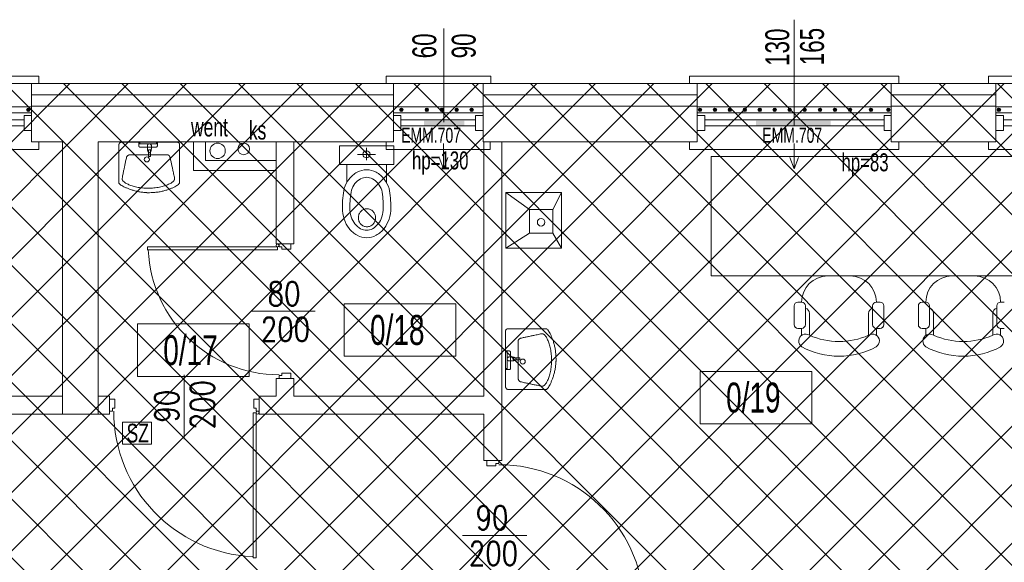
# Model space of a CAD drawing. Header units: millimetres. Extents: x 6354466 to 6508314, y -1889048 to -1342748.
# Tile 77 of 134: x 6419376 to 6425963, y -1749924 to -1746296. Entities that reach past the tile are written whole.
import ezdxf
from ezdxf.enums import TextEntityAlignment as Align

# ---------------------------------------------------------------- set-up
doc = ezdxf.new("R2010")
doc.units = ezdxf.units.MM
for name, color, linetype, lineweight in [('L-2', 167, 'Continuous', 13), ('L-3', 10, 'Continuous', 18), ('L-4', 92, 'Continuous', 20), ('L-5', 152, 'Continuous', 9), ('L-6', 6, 'Continuous', 5), ('L-DRZWI', 146, 'Continuous', 13), ('L-HATCH', 252, 'Continuous', 5), ('L-hatch ociepl', 252, 'Continuous', 5), ('L-OKNA', 144, 'Continuous', 20), ('L-OPIS', 142, 'Continuous', 9), ('L-PPOŻ', 10, 'Continuous', 9), ('L-sanitarne', 142, 'Continuous', 9), ('L-TXT', 141, 'Continuous', 9), ('łóżka', 230, 'Continuous', 9)]:
    doc.layers.add(name, color=color, linetype=linetype, lineweight=lineweight)
doc.styles.add('100', font='cdmsimpl.shx', dxfattribs={"width": 0.7, "height": 100, "bigfont": 'cdmbigpl.shx'})
doc.styles.add('125', font='cdmsimpl.shx', dxfattribs={"width": 0.7, "height": 125})
doc.styles.add('160', font='simplex.shx', dxfattribs={"width": 0.8, "height": 160})
doc.styles.add('200', font='cdmsimpl.shx', dxfattribs={"width": 0.7, "height": 200})
doc.styles.add('250', font='cdmsimpl.shx', dxfattribs={"width": 0.7, "height": 250})
doc.styles.add('CDM', font='cdmsimpl.shx', dxfattribs={"width": 0.8, "bigfont": 'cdmbigpl.shx'})
doc.styles.add('SIMPLEX', font='cdmsimpl.shx', dxfattribs={"width": 0.7, "bigfont": 'cdmbigpl.shx'})
doc.linetypes.add('BATTING', pattern='A,0.00254,-2.54,[134,ltypeshp.shx,S=2.54,R=0,X=-2.54,Y=0],-5.08,[134,ltypeshp.shx,S=2.54,R=180,X=2.54,Y=0],-2.54', length=10.16254)

# ---------------------------------------------------------------- blocks, each defined once
blk = doc.blocks.new('WC')
for p, q in [((60.6, -56.2), (-60.7, -56.1)), ((-0.1, -94.5), (0, -11.8)), ((-132.4, -243.9), (-132.3, -124)), ((133, -244.1), (133.1, -124.2))]:
    blk.add_line(p, q)
blk.add_lwpolyline([(182.2, -124.3), (182.4, -0.2), (-181.3, 0.2), (-181.4, -123.9)], close=True)
blk.add_lwpolyline([(0.4, -159.5, -0.123818), (63.7, -175.5, -0.10563), (117.8, -221.4, -0.087168), (150.5, -283.9, -0.045277), (162.2, -413.9, -0.077475), (150.3, -489.3, -0.087168), (117.5, -551.7, -0.10563), (63.3, -597.6, -0.123818), (-0.1, -613.4, -0.123818), (-63.4, -597.4, -0.10563), (-117.5, -551.5, -0.087168), (-150.2, -489.1, -0.077475), (-161.9, -413.6, -0.045277), (-150, -283.6, -0.087168), (-117.2, -221.2, -0.10563), (-63, -175.4, -0.123818)], format="xyb", close=True)
blk.add_circle((-0.1, -56.1), 23.7)
for centre, radius, start, end in [((43.9, -345.7), 153.6, 142.29689, 160.73225), ((17.2, -325.1), 119.9, 118.1778, 142.29689), ((0.3, -293.5), 84, 89.9445, 118.1778), ((0.3, -293.5), 84, 61.71121, 89.9445), ((-16.8, -325.1), 119.9, 37.59211, 61.71121), ((-43.5, -345.7), 153.6, 19.15676, 37.59211), ((551.4, -414.1), 663.3, 169.66343, 179.96529), ((-551.3, -413), 663.4, 359.92317, 10.22468), ((85.9, -413.9), 197.8, 179.94209, 197.66265), ((8.5, -480.1), 63.6, 158.43964, 179.9445), ((5.6, -478.9), 60.5, 136.37657, 158.43964), ((3.7, -477.2), 57.9, 113.47545, 136.37657), ((2.5, -474.4), 54.9, 89.9445, 113.47545), ((2.5, -474.4), 54.9, 66.41355, 89.9445), ((1.3, -477.2), 57.9, 43.51243, 66.41355), ((-0.6, -478.9), 60.5, 21.44936, 43.51243), ((-3.5, -480.1), 63.6, 359.9445, 21.44936), ((-85.6, -413.7), 197.8, 342.22394, 359.9445), ((43.8, -427.3), 153.6, 197.66506, 217.59211), ((17.1, -447.8), 119.9, 217.59211, 241.71121), ((8.5, -480.1), 63.6, 179.9445, 201.44936), ((5.6, -481.3), 60.5, 201.44936, 223.51243), ((3.7, -483), 57.9, 223.51243, 246.41355), ((1.3, -483), 57.9, 293.47545, 316.37657), ((-16.9, -447.8), 119.9, 298.1778, 322.29689), ((-0.6, -481.2), 60.5, 316.37657, 338.43964), ((-3.5, -480.1), 63.6, 338.43964, 359.9445), ((-43.6, -427.2), 153.6, 322.29689, 342.22394), ((0.1, -479.5), 84, 241.71121, 269.9445), ((2.5, -485.8), 54.9, 246.41355, 269.9445), ((0.1, -479.5), 84, 269.9445, 298.1778), ((2.5, -485.8), 54.9, 269.9445, 293.47545)]:
    blk.add_arc(centre, radius, start, end)
blk = doc.blocks.new('UM')
at = {"ltscale": 0.1}
for p, q in [((-14, 0.9), (-14, -1.1)), ((-7.5, 0.9), (-14, 0.9)), ((-14, 0.9), (-14, 0.9)), ((-7.5, -1.1), (-7.5, 0.9)), ((-1.5, 7.9), (0, 7.9)), ((-1.5, 6.9), (-1.5, 7.9)), ((-1.5, 7.9), (-1.5, 7.9)), ((0, 6.9), (-1.5, 6.9)), ((0, 7.9), (0, 6.9)), ((-14, -1.1), (-7.5, -1.1)), ((-1.5, -9.65), (0, -9.65)), ((-1.5, -10.65), (-1.5, -9.65)), ((-1.5, -9.65), (-1.5, -9.65)), ((0, -9.65), (0, -10.65)), ((0, -10.65), (-1.5, -10.65))]:
    blk.add_line(p, q, dxfattribs=at)
blk.add_ellipse((-17, -2.65), major_axis=(2.5, 0), ratio=1, dxfattribs=at)
for points, knots in [([(-50, -2.65), (-50, 1.38), (-49.88, 4.27), (-49.39, 8.48), (-48.64, 12.45), (-47.69, 16.13), (-46.6, 19.47), (-45.42, 22.42), (-44.21, 24.94), (-43.03, 26.99), (-41.92, 28.52), (-40.98, 29.51), (-40.29, 29.9), (-40, 29.9)], [0, 0, 0, 0, 4.421258, 8.671481, 12.720017, 16.528921, 20.054501, 23.248715, 26.060587, 28.437985, 30.330912, 31.700778, 32.561624, 32.561624, 32.561624, 32.561624]), ([(-40, 29.9), (-38.41, 29.9), (-35.38, 29.9), (-31.05, 29.9), (-27.14, 29.9), (-23.58, 29.9), (-20.3, 29.9), (-17.24, 29.9), (-14.34, 29.9), (-11.52, 29.9), (-8.73, 29.9), (-5.89, 29.9), (-3.97, 29.9), (-3, 29.9)], [0, 0, 0, 0, 4.783621, 9.087153, 12.975958, 16.515402, 19.770849, 22.807663, 25.69121, 28.486852, 31.259955, 34.075883, 37, 37, 37, 37]), ([(-3, 29.9), (-2.83, 29.9), (-2.49, 29.89), (-2.02, 29.82), (-1.59, 29.7), (-1.22, 29.54), (-0.89, 29.34), (-0.61, 29.1), (-0.39, 28.82), (-0.21, 28.51), (-0.09, 28.17), (-0.02, 27.79), (0, 27.54), (0, 27.4)], [0, 0, 0, 0, 0.521233, 0.997741, 1.43512, 1.839842, 2.219285, 2.581614, 2.93545, 3.289343, 3.65121, 4.027898, 4.424991, 4.424991, 4.424991, 4.424991]), ([(-45.5, -2.65), (-45.5, 0.89), (-45.44, 2.85), (-45.17, 5.74), (-44.75, 8.52), (-44.21, 11.15), (-43.57, 13.62), (-42.86, 15.9), (-42.1, 17.95), (-41.32, 19.75), (-40.54, 21.26), (-39.79, 22.47), (-39.26, 23.14), (-39, 23.4)], [0, 0, 0, 0, 2.971843, 5.875727, 8.69009, 11.390655, 13.951025, 16.343209, 18.538114, 20.506093, 22.217708, 23.645152, 24.765696, 24.765696, 24.765696, 24.765696]), ([(-39, 23.4), (-38.91, 23.49), (-38.73, 23.66), (-38.46, 23.9), (-38.19, 24.11), (-37.91, 24.3), (-37.64, 24.46), (-37.37, 24.6), (-37.09, 24.71), (-36.82, 24.8), (-36.55, 24.86), (-36.27, 24.9), (-36.09, 24.9), (-36, 24.9)], [0, 0, 0, 0, 0.377031, 0.737389, 1.082053, 1.41214, 1.728923, 2.033842, 2.328508, 2.614708, 2.89439, 3.169641, 3.44265, 3.44265, 3.44265, 3.44265]), ([(-36, 24.9), (-35.17, 24.73), (-33.58, 24.4), (-31.28, 23.91), (-29.16, 23.47), (-27.17, 23.05), (-25.3, 22.66), (-23.52, 22.28), (-21.8, 21.92), (-20.11, 21.55), (-18.43, 21.18), (-16.72, 20.8), (-15.58, 20.54), (-15, 20.4)], [0, 0, 0, 0, 2.538062, 4.875415, 7.039921, 9.059436, 10.961822, 12.774939, 14.526656, 16.244847, 17.957394, 19.692189, 21.477132, 21.477132, 21.477132, 21.477132]), ([(-15, 20.4), (-14.87, 20.36), (-14.61, 20.26), (-14.24, 20.09), (-13.9, 19.9), (-13.59, 19.69), (-13.31, 19.47), (-13.07, 19.23), (-12.87, 18.98), (-12.71, 18.72), (-12.59, 18.45), (-12.52, 18.18), (-12.5, 17.99), (-12.5, 17.9)], [0, 0, 0, 0, 0.423186, 0.830097, 1.220149, 1.592844, 1.947867, 2.285217, 2.605368, 2.909475, 3.199625, 3.479091, 3.752535, 3.752535, 3.752535, 3.752535]), ([(0, 27.4), (0, 22.92), (0, 19.34), (0, 14.3), (0, 9.86), (0, 5.81), (0, 1.93), (0, -2), (0, -6.21), (0, -10.9), (0, -16.3), (0, -22.63), (0, -27.18), (0, -27.4)], [0, 0, 0, 0, 5.788505, 10.75432, 15.116078, 19.092412, 22.901953, 26.763336, 30.895192, 35.516153, 40.844853, 47.099925, 54.5, 54.5, 54.5, 54.5]), ([(-12.5, 17.9), (-12.5, 16.85), (-12.5, 14.71), (-12.5, 11.49), (-12.5, 8.23), (-12.5, 4.95), (-12.5, 1.67), (-12.5, -1.59), (-12.5, -4.83), (-12.5, -8.01), (-12.5, -11.12), (-12.5, -14.14), (-12.5, -16.12), (-12.5, -17.1)], [0, 0, 0, 0, 3.170548, 6.397446, 9.66266, 12.948159, 16.235913, 19.507889, 22.746056, 25.932382, 29.048835, 32.077385, 35, 35, 35, 35]), ([(-12.5, 15.35), (-12.5, 14.29), (-12.5, 12.16), (-12.5, 8.94), (-12.5, 5.68), (-12.5, 2.4), (-12.5, -0.88), (-12.5, -4.15), (-12.5, -7.38), (-12.5, -10.56), (-12.5, -13.67), (-12.5, -16.69), (-12.5, -18.68), (-12.5, -19.65)], [0, 0, 0, 0, 3.170548, 6.397446, 9.66266, 12.948159, 16.235913, 19.507889, 22.746056, 25.932382, 29.048835, 32.077385, 35, 35, 35, 35]), ([(-10.5, -0.1), (-10.5, 0), (-10.45, 0.2), (-10.26, 0.47), (-9.98, 0.72), (-9.62, 0.96), (-9.17, 1.19), (-8.66, 1.39), (-8.1, 1.56), (-7.49, 1.71), (-6.84, 1.82), (-6.18, 1.89), (-5.73, 1.9), (-5.5, 1.9)], [0, 0, 0, 0, 0.278538, 0.596972, 0.9738, 1.412854, 1.910826, 2.461075, 3.055384, 3.684814, 4.34019, 5.012423, 5.692788, 5.692788, 5.692788, 5.692788]), ([(-10.5, -0.1), (-10.5, 0), (-10.45, 0.2), (-10.26, 0.47), (-9.98, 0.72), (-9.62, 0.96), (-9.17, 1.19), (-8.66, 1.39), (-8.1, 1.56), (-7.49, 1.71), (-6.84, 1.82), (-6.18, 1.89), (-5.73, 1.9), (-5.5, 1.9)], [0, 0, 0, 0, 0.278538, 0.596972, 0.9738, 1.412854, 1.910826, 2.461075, 3.055384, 3.684814, 4.34019, 5.012423, 5.692788, 5.692788, 5.692788, 5.692788]), ([(-5.5, 1.9), (-5.45, 1.9), (-5.35, 1.9), (-5.18, 1.9), (-5, 1.9), (-4.8, 1.9), (-4.6, 1.9), (-4.4, 1.9), (-4.2, 1.9), (-4, 1.9), (-3.82, 1.9), (-3.65, 1.9), (-3.55, 1.9), (-3.5, 1.9)], [0, 0, 0, 0, 0.148009, 0.316304, 0.500376, 0.695718, 0.897821, 1.102179, 1.304282, 1.499624, 1.683696, 1.851991, 2, 2, 2, 2]), ([(-5.5, 1.9), (-5.45, 1.9), (-5.35, 1.9), (-5.18, 1.9), (-5, 1.9), (-4.8, 1.9), (-4.6, 1.9), (-4.4, 1.9), (-4.2, 1.9), (-4, 1.9), (-3.82, 1.9), (-3.65, 1.9), (-3.55, 1.9), (-3.5, 1.9)], [0, 0, 0, 0, 0.148009, 0.316304, 0.500376, 0.695718, 0.897821, 1.102179, 1.304282, 1.499624, 1.683696, 1.851991, 2, 2, 2, 2]), ([(-5, 5.9), (-5, 5.99), (-4.99, 6.18), (-4.95, 6.44), (-4.88, 6.7), (-4.78, 6.95), (-4.65, 7.18), (-4.48, 7.38), (-4.26, 7.56), (-4.01, 7.71), (-3.71, 7.82), (-3.37, 7.89), (-3.13, 7.9), (-3, 7.9)], [0, 0, 0, 0, 0.272276, 0.542692, 0.810227, 1.07504, 1.338798, 1.604973, 1.87895, 2.16785, 2.480019, 2.824368, 3.209791, 3.209791, 3.209791, 3.209791]), ([(-5, -8.65), (-5, -8.35), (-5, -7.72), (-5, -6.72), (-5, -5.63), (-5, -4.46), (-5, -3.26), (-5, -2.04), (-5, -0.84), (-5, 0.32), (-5, 1.42), (-5, 2.42), (-5, 3.05), (-5, 5.9)], [0, 0, 0, 0, 0.888054, 1.897821, 3.002254, 4.174305, 5.386927, 6.613073, 7.825695, 8.997746, 10.102179, 11.111946, 12, 12, 12, 12]), ([(-3.5, 1.9), (-3.41, 1.9), (-3.23, 1.89), (-2.96, 1.82), (-2.7, 1.71), (-2.45, 1.56), (-2.23, 1.38), (-2.02, 1.18), (-1.84, 0.95), (-1.7, 0.71), (-1.59, 0.45), (-1.52, 0.18), (-1.5, -0.01), (-1.5, -0.1)], [0, 0, 0, 0, 0.273037, 0.549292, 0.830058, 1.115075, 1.403036, 1.692041, 1.980001, 2.265018, 2.545785, 2.82204, 3.095076, 3.095076, 3.095076, 3.095076]), ([(-3.5, 1.9), (-3.41, 1.9), (-3.23, 1.89), (-2.96, 1.82), (-2.7, 1.71), (-2.45, 1.56), (-2.23, 1.38), (-2.02, 1.18), (-1.84, 0.95), (-1.7, 0.71), (-1.59, 0.45), (-1.52, 0.18), (-1.5, -0.01), (-1.5, -0.1)], [0, 0, 0, 0, 0.273037, 0.549292, 0.830058, 1.115075, 1.403036, 1.692041, 1.980001, 2.265018, 2.545785, 2.82204, 3.095076, 3.095076, 3.095076, 3.095076]), ([(-3, 7.9), (-2.91, 7.9), (-2.75, 7.9), (-2.51, 7.9), (-2.3, 7.9), (-2.12, 7.9), (-1.95, 7.9), (-1.82, 7.9), (-1.71, 7.9), (-1.62, 7.9), (-1.56, 7.9), (-1.52, 7.9), (-1.5, 7.9), (-1.5, 7.9)], [0, 0, 0, 0, 0.260331, 0.495868, 0.706612, 0.892562, 1.053719, 1.190083, 1.301653, 1.38843, 1.450413, 1.487603, 1.5, 1.5, 1.5, 1.5]), ([(-1.5, 6.9), (-1.5, 4.99), (-1.5, 4.19), (-1.5, 2.9), (-1.5, 1.44), (-1.5, -0.15), (-1.5, -1.81), (-1.5, -3.49), (-1.5, -5.15), (-1.5, -6.74), (-1.5, -8.2), (-1.5, -9.49), (-1.5, -10.29), (-1.5, -10.65)], [0, 0, 0, 0, 1.082645, 2.38843, 3.867769, 5.471074, 7.14876, 8.85124, 10.528926, 12.132231, 13.61157, 14.917355, 16, 16, 16, 16]), ([(-40, -30.4), (-40.29, -30.4), (-40.99, -29.97), (-41.92, -28.93), (-43.03, -27.32), (-44.2, -25.19), (-45.41, -22.58), (-46.59, -19.57), (-47.68, -16.2), (-48.63, -12.54), (-49.38, -8.64), (-49.88, -4.57), (-50, -1.8), (-50, -0.4)], [0, 0, 0, 0, 0.869653, 2.280747, 4.239579, 6.695183, 9.584395, 12.841451, 16.401309, 20.201485, 24.183597, 28.295048, 32.491101, 32.491101, 32.491101, 32.491101]), ([(-39, -25.65), (-39.26, -25.39), (-39.79, -24.73), (-40.54, -23.56), (-41.32, -22.09), (-42.1, -20.35), (-42.86, -18.36), (-43.57, -16.16), (-44.21, -13.75), (-44.75, -11.17), (-45.17, -8.44), (-45.44, -5.58), (-45.5, -3.64), (-45.5, -2.65)], [0, 0, 0, 0, 1.111601, 2.512184, 4.18161, 6.095708, 8.229112, 10.556498, 13.053272, 15.696082, 18.463273, 21.335364, 24.295568, 24.295568, 24.295568, 24.295568]), ([(-5.5, -2.1), (-5.73, -2.1), (-6.18, -2.08), (-6.84, -2.01), (-7.49, -1.9), (-8.1, -1.76), (-8.66, -1.58), (-9.17, -1.38), (-9.62, -1.16), (-9.98, -0.92), (-10.26, -0.66), (-10.45, -0.39), (-10.5, -0.19), (-10.5, -0.1)], [0, 0, 0, 0, 0.680365, 1.352598, 2.007974, 2.637404, 3.231713, 3.781963, 4.279934, 4.718988, 5.095816, 5.41425, 5.692788, 5.692788, 5.692788, 5.692788]), ([(-3.5, -2.1), (-3.55, -2.1), (-3.64, -2.1), (-3.78, -2.1), (-3.92, -2.1), (-4.07, -2.1), (-4.23, -2.1), (-4.4, -2.1), (-4.59, -2.1), (-4.79, -2.1), (-5.01, -2.1), (-5.25, -2.1), (-5.41, -2.1), (-5.5, -2.1)], [0, 0, 0, 0, 0.136739, 0.275733, 0.419234, 0.569497, 0.728775, 0.899324, 1.083396, 1.283246, 1.501127, 1.739294, 2, 2, 2, 2]), ([(-3, -10.65), (-3.13, -10.65), (-3.37, -10.64), (-3.71, -10.61), (-4.01, -10.54), (-4.26, -10.44), (-4.48, -10.3), (-4.65, -10.13), (-4.79, -9.91), (-4.89, -9.66), (-4.96, -9.36), (-4.99, -9.02), (-5, -8.78), (-5, -8.65)], [0, 0, 0, 0, 0.384885, 0.724568, 1.024891, 1.293879, 1.542296, 1.783488, 2.031905, 2.300893, 2.601217, 2.940899, 3.325784, 3.325784, 3.325784, 3.325784]), ([(-1.5, -0.1), (-1.5, -0.19), (-1.52, -0.37), (-1.59, -0.64), (-1.7, -0.9), (-1.84, -1.14), (-2.02, -1.37), (-2.23, -1.57), (-2.45, -1.75), (-2.7, -1.9), (-2.96, -2.01), (-3.23, -2.08), (-3.41, -2.1), (-3.5, -2.1)], [0, 0, 0, 0, 0.273037, 0.549292, 0.830058, 1.115075, 1.403036, 1.692041, 1.980001, 2.265018, 2.545785, 2.82204, 3.095076, 3.095076, 3.095076, 3.095076]), ([(-1.5, -10.65), (-1.5, -10.65), (-1.52, -10.65), (-1.56, -10.65), (-1.62, -10.65), (-1.71, -10.65), (-1.82, -10.65), (-1.95, -10.65), (-2.12, -10.65), (-2.3, -10.65), (-2.51, -10.65), (-2.75, -10.65), (-2.91, -10.65), (-3, -10.65)], [0, 0, 0, 0, 0.012397, 0.049587, 0.11157, 0.198347, 0.309917, 0.446281, 0.607438, 0.793388, 1.004132, 1.239669, 1.5, 1.5, 1.5, 1.5]), ([(-36, -27.15), (-36.09, -27.15), (-36.27, -27.14), (-36.55, -27.1), (-36.82, -27.04), (-37.09, -26.96), (-37.37, -26.84), (-37.64, -26.71), (-37.91, -26.54), (-38.19, -26.36), (-38.46, -26.15), (-38.73, -25.91), (-38.91, -25.74), (-39, -25.65)], [0, 0, 0, 0, 0.273009, 0.54826, 0.827942, 1.114142, 1.408808, 1.713727, 2.03051, 2.360598, 2.705261, 3.065619, 3.44265, 3.44265, 3.44265, 3.44265]), ([(-14.5, -22.65), (-15.27, -22.82), (-16.72, -23.14), (-18.78, -23.6), (-20.65, -24), (-22.39, -24.38), (-24.06, -24.73), (-25.72, -25.08), (-27.43, -25.43), (-29.27, -25.8), (-31.29, -26.21), (-33.55, -26.66), (-35.15, -26.98), (-36, -27.15)], [0, 0, 0, 0, 2.359791, 4.453355, 6.345239, 8.1, 9.782194, 11.456381, 13.187118, 15.038958, 17.076446, 19.364124, 21.96653, 21.96653, 21.96653, 21.96653]), ([(-12.5, -19.65), (-12.5, -19.75), (-12.52, -19.94), (-12.59, -20.25), (-12.7, -20.56), (-12.85, -20.87), (-13.02, -21.19), (-13.23, -21.49), (-13.45, -21.78), (-13.7, -22.05), (-13.95, -22.29), (-14.22, -22.49), (-14.41, -22.6), (-14.5, -22.65)], [0, 0, 0, 0, 0.285013, 0.59485, 0.926796, 1.276432, 1.638388, 2.006799, 2.375612, 2.738836, 3.090801, 3.426493, 3.742057, 3.742057, 3.742057, 3.742057]), ([(0, -27.4), (0, -27.54), (-0.02, -27.81), (-0.09, -28.21), (-0.21, -28.6), (-0.39, -28.97), (-0.61, -29.32), (-0.89, -29.62), (-1.21, -29.89), (-1.59, -30.11), (-2.01, -30.28), (-2.49, -30.38), (-2.83, -30.4), (-3, -30.4)], [0, 0, 0, 0, 0.408717, 0.816755, 1.223772, 1.630095, 2.037068, 2.447366, 2.865246, 3.296651, 3.749116, 4.231466, 4.753374, 4.753374, 4.753374, 4.753374]), ([(-3, -30.4), (-4.29, -30.4), (-6.84, -30.4), (-10.58, -30.4), (-14.21, -30.4), (-17.71, -30.4), (-21.12, -30.4), (-24.43, -30.4), (-27.66, -30.4), (-30.82, -30.4), (-33.92, -30.4), (-36.97, -30.4), (-39, -30.4), (-40, -30.4)], [0, 0, 0, 0, 3.882044, 7.626597, 11.244929, 14.74831, 18.148009, 21.455297, 24.681443, 27.837716, 30.935387, 33.985725, 37, 37, 37, 37])]:
    blk.add_open_spline(points, degree=3, knots=knots, dxfattribs=at)
blk = doc.blocks.new('opis pom')
at = {"color": 0}
blk.add_lwpolyline([(252896.7, -40976.9), (253643.9, -40976.9), (253643.9, -41326.9), (252896.7, -41326.9)], close=True, dxfattribs=at)
at = {"layer": 'L-4', "lineweight": 30, "style": '250', "width": 0.7}
blk.add_attdef('2', text='', height=250, dxfattribs=at).set_placement((253252.2, -41151.9), align=Align.MIDDLE_CENTER)
blk = doc.blocks.new('*U95')
for p, q in [((-5, 0), (-5, -5)), ((5, -5), (5, 0)), ((-5, -5), (5, -5)), ((-2, -5), (-2, -55)), ((2, -5), (2, -55)), ((-5, -60), (-5, -55)), ((-5, -55), (5, -55)), ((5, -55), (5, -60))]:
    blk.add_line(p, q)
blk = doc.blocks.new('*U92')
for p, q in [((-5, 0), (-5, -5)), ((5, -5), (5, 0)), ((-5, -5), (5, -5)), ((-2, -5), (-2, -125)), ((2, -5), (2, -125)), ((-5, -130), (-5, -125)), ((-5, -125), (5, -125)), ((5, -125), (5, -130))]:
    blk.add_line(p, q)
blk = doc.blocks.new('*U119')
for p, q in [((-40, 50), (-40, 1020)), ((-40, 1020), (-20, 1020)), ((-20, 1020), (-20, 50)), ((-500, -203), (-500, 227.5)), ((-1000, -40), (-1000, 40)), ((-1000, 40), (-980, 40)), ((-980, 40), (-980, 20)), ((-980, 20), (-965, 20)), ((-965, 20), (-965, -40)), ((-20, 50), (-40, 50)), ((-20, 20), (-35, 20)), ((-35, 20), (-35, -40)), ((-20, 50), (-20, 60)), ((0, 40), (-20, 40)), ((-20, 40), (-20, 20)), ((-965, -40), (-1000, -40)), ((-35, -40), (0, -40))]:
    blk.add_line(p, q)
for points in [[(-20, 50), (-20, 1020)], [(0, -40), (0, 40)]]:
    blk.add_lwpolyline(points)
blk.add_circle((-10, 50), 10)
blk.add_arc((1.9, 39.2), 974.1, 92.72584, 179.95417)
at = {"style": '160', "width": 0.8}
blk.add_attdef('SZER', text='', height=160, rotation=90, dxfattribs=at).set_placement((-489.1, -6.1), align=Align.BOTTOM_CENTER)
blk.add_attdef('WYS', text='', height=160, rotation=90, dxfattribs=at).set_placement((-459, 3.2), align=Align.TOP_CENTER)
at = {"style": 'CDM', "width": 0.8, "flags": 1}
blk.add_attdef('POZIOM', (-915.2, -224.6), '', height=125, dxfattribs=at)
blk = doc.blocks.new('*U120')
for p, q in [((-500, 203), (-500, -227.5)), ((-1000, 40), (-1000, -40)), ((-965, 40), (-1000, 40)), ((-965, -20), (-965, 40)), ((-35, -20), (-35, 40)), ((-35, 40), (0, 40)), ((-1000, -40), (-980, -40)), ((-980, -40), (-980, -20)), ((-980, -20), (-965, -20)), ((-20, -50), (-40, -50)), ((-40, -50), (-40, -1020)), ((-20, -20), (-35, -20)), ((-20, -40), (-20, -20)), ((0, -40), (-20, -40)), ((-20, -50), (-20, -60)), ((-20, -1020), (-20, -50)), ((-40, -1020), (-20, -1020))]:
    blk.add_line(p, q)
for points in [[(0, 40), (0, -40)], [(-20, -50), (-20, -1020)]]:
    blk.add_lwpolyline(points)
blk.add_circle((-10, -50), 10)
blk.add_arc((1.9, -39.2), 974.1, 180.04583, 267.27416)
at = {"style": 'CDM', "width": 0.8, "flags": 1}
blk.add_attdef('POZIOM', (-915.2, 99.6), '', height=125, dxfattribs=at)
at = {"style": '160', "width": 0.8}
blk.add_attdef('SZER', text='', height=160, rotation=90, dxfattribs=at).set_placement((-489.1, -6.1), align=Align.BOTTOM_CENTER)
blk.add_attdef('WYS', text='', height=160, rotation=90, dxfattribs=at).set_placement((-459, 3.2), align=Align.TOP_CENTER)
blk = doc.blocks.new('*U110')
for p, q in [((450, 203), (450, -227.5)), ((35, 40), (0, 40)), ((35, -20), (35, 40)), ((865, -20), (865, 40)), ((865, 40), (900, 40)), ((900, 40), (900, -40)), ((0, -40), (20, -40)), ((20, -40), (20, -20)), ((20, -20), (35, -20)), ((20, -50), (20, -60)), ((20, -50), (40, -50)), ((20, -920), (20, -50)), ((40, -50), (40, -920)), ((880, -20), (865, -20)), ((880, -40), (880, -20)), ((900, -40), (880, -40)), ((40, -920), (20, -920))]:
    blk.add_line(p, q)
for points in [[(0, 40), (0, -40)], [(20, -50), (20, -920)]]:
    blk.add_lwpolyline(points)
blk.add_circle((10, -50), 10)
blk.add_arc((-1.7, -39.3), 876.7, 272.72584, 359.95417)
at = {"style": '160', "width": 0.8}
blk.add_attdef('SZER', text='', height=160, rotation=90, dxfattribs=at).set_placement((460.9, -6.1), align=Align.BOTTOM_CENTER)
at = {"style": 'CDM', "width": 0.8, "flags": 1}
blk.add_attdef('POZIOM', (891.4, 99.6), '', height=125, dxfattribs=at)
at = {"style": '160', "width": 0.8}
blk.add_attdef('WYS', text='', height=160, rotation=90, dxfattribs=at).set_placement((491, 3.2), align=Align.TOP_CENTER)

msp = doc.modelspace()

# ---------------------------------------------------------------- hatches: boundary and pattern name
at = {"layer": 'L-HATCH', "ltscale": 10, "transparency": 33554687}
h = msp.add_hatch(dxfattribs=at)
h.set_pattern_fill('ANSI37', color=252, scale=87)
h.set_pattern_definition([(45, (-48741.55, 100010.94), (-195.320571, 195.320571), []), (135, (-48741.55, 100010.94), (-195.320571, -195.320571), [])])
h.paths.add_polyline_path([(6428505.3, -1746723.4), (6413415.3, -1746723.4), (6413415.3, -1760832.4), (6428505.3, -1760832.4)])
at = {"layer": 'L-sanitarne', "lineweight": 13}
h = msp.add_hatch(color=256, dxfattribs=at)
h.paths.add_polyline_path([(6422351.4, -1747002.6), (6422351.4, -1746969.8), (6422185.2, -1746969.8), (6422185.2, -1747002.6)])
h.paths.add_polyline_path([(6422185.2, -1747002.6), (6422185.2, -1746969.8), (6422080.4, -1746969.8), (6422080.4, -1747002.6)])
h = msp.add_hatch(color=256, dxfattribs=at)
h.paths.add_polyline_path([(6424801.8, -1747002.6), (6424801.8, -1746969.8), (6424531.8, -1746969.8), (6424531.8, -1747002.6)])
h.paths.add_polyline_path([(6424531.8, -1747002.6), (6424531.8, -1746969.8), (6424302.8, -1746969.8), (6424302.8, -1747002.6)])

# ---------------------------------------------------------------- linework, layer by layer
at = {"layer": 'L-2', "lineweight": 13, "ltscale": 8}
for p, q in [((6419901, -1746873.4), (6419453.8, -1746873.4)), ((6423907.4, -1746873.4), (6422477.4, -1746873.4)), ((6425899.6, -1746873.4), (6425207.4, -1746873.4)), ((6419453.8, -1747113.4), (6419661, -1747113.4)), ((6419661, -1748933.4), (6419661, -1747113.4)), ((6419901, -1747113.4), (6421877.4, -1747112.9)), ((6419901, -1748933.4), (6419901, -1747113.4)), ((6422477.4, -1747113.4), (6423867.4, -1747113.4)), ((6422477.4, -1747113.4), (6423907.4, -1747113.4)), ((6425207.4, -1747113.4), (6425907.4, -1747113.4)), ((6425207.4, -1747113.4), (6425907.4, -1747113.4)), ((6425207.4, -1747113.4), (6425907.4, -1747113.4))]:
    msp.add_line(p, q, dxfattribs=at)
at = {"layer": 'L-2', "lineweight": 13}
for p, q in [((6419453.8, -1747113.4), (6419453.8, -1746873.4)), ((6419901, -1746873.4), (6419901, -1746873.4)), ((6421877.4, -1747112.9), (6421877.4, -1746872.9)), ((6422477.4, -1747113.4), (6422477.4, -1746873.4)), ((6423907.4, -1747113.4), (6423907.4, -1746873.4)), ((6425207.4, -1747113.4), (6425207.4, -1746873.4)), ((6425907.4, -1747113.4), (6425907.4, -1746873.4))]:
    msp.add_line(p, q, dxfattribs=at)
at = {"layer": 'L-2', "lineweight": 13, "ltscale": 10}
msp.add_line((6419661, -1748933.4), (6419901, -1748933.4), dxfattribs=at)
at = {"layer": 'L-2', "lineweight": 13, "ltscale": 8}
for points in [[(6419901, -1746873.4), (6421877.4, -1746872.9)], [(6420741, -1746873.4), (6421877.4, -1746872.9)], [(6420741, -1746873.4), (6421877.4, -1746872.9)], [(6422477.4, -1746873.4), (6423907.4, -1746873.4)], [(6422477.4, -1746873.4), (6423907.4, -1746873.4)], [(6422477.4, -1746873.4), (6423907.4, -1746873.4)], [(6425207.4, -1746873.4), (6425899.6, -1746873.4)], [(6425207.4, -1746873.4), (6425899.6, -1746873.4)], [(6425207.4, -1746873.4), (6425907.4, -1746873.4)], [(6425907.4, -1747113.4), (6425207.4, -1747113.4)]]:
    msp.add_lwpolyline(points, dxfattribs=at)
at = {"layer": 'L-4', "lineweight": 13, "ltscale": 10}
for p, q in [((6421210.7, -1747795), (6421210.7, -1747113.4)), ((6422480.7, -1748813.4), (6422480.7, -1747113.4)), ((6422600.7, -1748933.4), (6422600.7, -1747113.4)), ((6421090.7, -1747795), (6421090.7, -1747303.9)), ((6421210.7, -1747795), (6421090.7, -1747795)), ((6421090.7, -1748813.4), (6421090.7, -1748695)), ((6421210.7, -1748695), (6421090.7, -1748695)), ((6421210.7, -1748813.4), (6421210.7, -1748695)), ((6419661, -1748813.4), (6417903.7, -1748813.4)), ((6419977, -1748813.4), (6419977, -1748933.4)), ((6420977, -1748813.4), (6420977, -1748933.4)), ((6419661, -1748933.4), (6418023.7, -1748933.4)), ((6422480.7, -1749243.4), (6422480.7, -1748933.4)), ((6422600.7, -1748933.4), (6422600.7, -1749243.4)), ((6422600.7, -1749243.4), (6422480.7, -1749243.4))]:
    msp.add_line(p, q, dxfattribs=at)
at = {"layer": 'L-4', "lineweight": 13, "ltscale": 8}
for p, q in [((6419977, -1748813.4), (6419901, -1748813.4)), ((6421090.7, -1748813.4), (6420977, -1748813.4)), ((6422480.7, -1748813.4), (6421210.7, -1748813.4)), ((6419661, -1748933.4), (6419901, -1748933.4)), ((6419977, -1748933.4), (6419901, -1748933.4)), ((6422480.7, -1748933.4), (6420977, -1748933.4))]:
    msp.add_line(p, q, dxfattribs=at)
at = {"layer": 'L-5', "lineweight": 13, "ltscale": 5}
for p, q in [((6419503.8, -1746673.4), (6418103.8, -1746673.4)), ((6419503.8, -1746723.4), (6419503.8, -1746673.4)), ((6421827.4, -1746722.9), (6421827.4, -1746672.9)), ((6421827.4, -1746672.9), (6422527.4, -1746673.4)), ((6422527.4, -1746673.4), (6422527.4, -1746723.4)), ((6425257.4, -1746673.4), (6423857.4, -1746673.4)), ((6423857.4, -1746673.4), (6423857.4, -1746723.4)), ((6425257.4, -1746723.4), (6425257.4, -1746673.4)), ((6427257.4, -1746673.4), (6425857.4, -1746673.4)), ((6425857.4, -1746673.4), (6425857.4, -1746723.4)), ((6420741, -1746723.4), (6413285.3, -1746723.4)), ((6428365.3, -1746723.4), (6420741, -1746723.4)), ((6419503.8, -1747163.4), (6419503.8, -1747113.4)), ((6421827.4, -1747163.4), (6421827.4, -1747112.9)), ((6422524.1, -1747163.4), (6422524.1, -1747113.4)), ((6423857.4, -1747163.4), (6423857.4, -1747113.4)), ((6425257.4, -1747163.4), (6425257.4, -1747113.4)), ((6425857.4, -1747163.4), (6425857.4, -1747113.4)), ((6419503.8, -1747163.4), (6418103.8, -1747163.4)), ((6422524.1, -1747163.4), (6421827.4, -1747163.4)), ((6425257.4, -1747163.4), (6423857.4, -1747163.4)), ((6427257.4, -1747163.4), (6425857.4, -1747163.4))]:
    msp.add_line(p, q, dxfattribs=at)
at = {"layer": 'L-5', "lineweight": 13, "ltscale": 8}
for p, q in [((6419453.8, -1746873.4), (6419453.8, -1746723.9)), ((6421877.4, -1746872.9), (6421877.4, -1746723.4)), ((6422477.4, -1746873.4), (6422477.4, -1746723.9)), ((6423907.4, -1746873.4), (6423907.4, -1746723.9)), ((6425207.4, -1746873.4), (6425207.4, -1746723.9)), ((6425907.4, -1746873.4), (6425907.4, -1746723.9))]:
    msp.add_line(p, q, dxfattribs=at)
at = {"layer": 'L-6', "lineweight": 13, "ltscale": 10}
for p, q in [((6422786.4, -1747565.1), (6422627.3, -1747450.6)), ((6422943.8, -1747565.1), (6423000.3, -1747450.6)), ((6422786.4, -1747722.6), (6422627.3, -1747823.6)), ((6422943.8, -1747722.6), (6423000.3, -1747823.6))]:
    msp.add_line(p, q, dxfattribs=at)
for points in [[(6422627.3, -1747450.6), (6423000.3, -1747450.6), (6423000.3, -1747823.6), (6422627.3, -1747823.6)], [(6422786.4, -1747565.1), (6422943.8, -1747565.1), (6422943.8, -1747722.6), (6422786.4, -1747722.6)]]:
    msp.add_lwpolyline(points, close=True, dxfattribs=at)
for centre, radius in [((6420700.1, -1747172.4), 51.4), ((6420700.1, -1747172.4), 51.4), ((6422864.1, -1747650.2), 24.9)]:
    msp.add_circle(centre, radius, dxfattribs=at)
at = {"layer": 'L-HATCH', "lineweight": 13, "ltscale": 10}
for p, q in [((6420538.8, -1747113.4), (6420538.8, -1747303.9)), ((6420618.8, -1747113.4), (6420618.8, -1747237)), ((6421090.7, -1747237), (6421090.7, -1747113.4)), ((6421090.7, -1747237), (6421090.7, -1747113.4)), ((6420618.8, -1747237), (6421090.7, -1747237)), ((6420821, -1747237), (6421090.7, -1747237)), ((6421090.7, -1747237), (6421090.7, -1747303.9)), ((6420538.8, -1747303.9), (6421090.7, -1747303.9)), ((6420741, -1747303.9), (6421090.7, -1747303.9))]:
    msp.add_line(p, q, dxfattribs=at)
at = {"layer": 'L-HATCH', "lineweight": 13}
for points in [[(6419453.8, -1746878.4), (6418153.8, -1746878.4), (6418153.8, -1746918.4), (6419453.8, -1746918.4)], [(6421877.4, -1746877.9), (6422477.4, -1746878.4), (6422477.4, -1746918.4), (6421877.4, -1746917.9)], [(6425207.4, -1746878.4), (6423907.4, -1746878.4), (6423907.4, -1746918.4), (6425207.4, -1746918.4)], [(6427207.4, -1746878.4), (6425907.4, -1746878.4), (6425907.4, -1746918.4), (6427207.4, -1746918.4)]]:
    msp.add_lwpolyline(points, close=True, dxfattribs=at)
msp.add_lwpolyline([(6422477.4, -1746878.4), (6422477.4, -1746918.4), (6421877.4, -1746917.9), (6421877.4, -1746877.9)], dxfattribs=at)
for centre, radius in [((6419433.8, -1746898.4), 12), ((6419433.8, -1746898.4), 11), ((6419433.8, -1746898.4), 10), ((6419433.8, -1746898.4), 9), ((6419433.8, -1746898.4), 8), ((6419433.8, -1746898.4), 7), ((6419433.8, -1746898.4), 6), ((6419433.8, -1746898.4), 5), ((6419433.8, -1746898.4), 4), ((6419433.8, -1746898.4), 3), ((6419433.8, -1746898.4), 3), ((6419433.8, -1746898.4), 2), ((6419433.8, -1746898.4), 1), ((6421929.5, -1746898.4), 12), ((6421929.5, -1746898.4), 11), ((6421929.5, -1746898.4), 10), ((6421929.5, -1746898.4), 9), ((6421929.5, -1746898.4), 8), ((6421929.5, -1746898.4), 7), ((6421929.5, -1746898.4), 6), ((6421929.5, -1746898.4), 5), ((6421929.5, -1746898.4), 4), ((6421929.5, -1746898.4), 3), ((6421929.5, -1746898.4), 3), ((6421929.5, -1746898.4), 2), ((6421929.5, -1746898.4), 1), ((6422099.5, -1746898.4), 12), ((6422099.5, -1746898.4), 11), ((6422099.5, -1746898.4), 10), ((6422099.5, -1746898.4), 9), ((6422099.5, -1746898.4), 8), ((6422099.5, -1746898.4), 7), ((6422099.5, -1746898.4), 6), ((6422099.5, -1746898.4), 5), ((6422099.5, -1746898.4), 4), ((6422099.5, -1746898.4), 3), ((6422099.5, -1746898.4), 3), ((6422099.5, -1746898.4), 2), ((6422099.5, -1746898.4), 1), ((6422199.5, -1746898.4), 12), ((6422199.5, -1746898.4), 11), ((6422199.5, -1746898.4), 10), ((6422199.5, -1746898.4), 9), ((6422199.5, -1746898.4), 8), ((6422199.5, -1746898.4), 7), ((6422199.5, -1746898.4), 6), ((6422199.5, -1746898.4), 5), ((6422199.5, -1746898.4), 4), ((6422199.5, -1746898.4), 3), ((6422199.5, -1746898.4), 3), ((6422199.5, -1746898.4), 2), ((6422199.5, -1746898.4), 1), ((6422299.5, -1746898.4), 12), ((6422299.5, -1746898.4), 11), ((6422299.5, -1746898.4), 10), ((6422299.5, -1746898.4), 9), ((6422299.5, -1746898.4), 8), ((6422299.5, -1746898.4), 7), ((6422299.5, -1746898.4), 6), ((6422299.5, -1746898.4), 5), ((6422299.5, -1746898.4), 4), ((6422299.5, -1746898.4), 3), ((6422299.5, -1746898.4), 3), ((6422299.5, -1746898.4), 2), ((6422299.5, -1746898.4), 1), ((6422399.5, -1746898.4), 12), ((6422399.5, -1746898.4), 11), ((6422399.5, -1746898.4), 10), ((6422399.5, -1746898.4), 9), ((6422399.5, -1746898.4), 8), ((6422399.5, -1746898.4), 7), ((6422399.5, -1746898.4), 6), ((6422399.5, -1746898.4), 5), ((6422399.5, -1746898.4), 4), ((6422399.5, -1746898.4), 3), ((6422399.5, -1746898.4), 3), ((6422399.5, -1746898.4), 2), ((6422399.5, -1746898.4), 1), ((6423927.4, -1746898.4), 12), ((6423927.4, -1746898.4), 11), ((6423927.4, -1746898.4), 10), ((6423927.4, -1746898.4), 9), ((6423927.4, -1746898.4), 8), ((6423927.4, -1746898.4), 7), ((6423927.4, -1746898.4), 6), ((6423927.4, -1746898.4), 5), ((6423927.4, -1746898.4), 4), ((6423927.4, -1746898.4), 3), ((6423927.4, -1746898.4), 3), ((6423927.4, -1746898.4), 2), ((6423927.4, -1746898.4), 1), ((6424027.4, -1746898.4), 12), ((6424027.4, -1746898.4), 11), ((6424027.4, -1746898.4), 10), ((6424027.4, -1746898.4), 9), ((6424027.4, -1746898.4), 8), ((6424027.4, -1746898.4), 7), ((6424027.4, -1746898.4), 6), ((6424027.4, -1746898.4), 5), ((6424027.4, -1746898.4), 4), ((6424027.4, -1746898.4), 3), ((6424027.4, -1746898.4), 3), ((6424027.4, -1746898.4), 2), ((6424027.4, -1746898.4), 1), ((6424127.4, -1746898.4), 12), ((6424127.4, -1746898.4), 11), ((6424127.4, -1746898.4), 10), ((6424127.4, -1746898.4), 9), ((6424127.4, -1746898.4), 8), ((6424127.4, -1746898.4), 7), ((6424127.4, -1746898.4), 6), ((6424127.4, -1746898.4), 5), ((6424127.4, -1746898.4), 4), ((6424127.4, -1746898.4), 3), ((6424127.4, -1746898.4), 3), ((6424127.4, -1746898.4), 2), ((6424127.4, -1746898.4), 1), ((6424227.4, -1746898.4), 12), ((6424227.4, -1746898.4), 11), ((6424227.4, -1746898.4), 10), ((6424227.4, -1746898.4), 9), ((6424227.4, -1746898.4), 8), ((6424227.4, -1746898.4), 7), ((6424227.4, -1746898.4), 6), ((6424227.4, -1746898.4), 5), ((6424227.4, -1746898.4), 4), ((6424227.4, -1746898.4), 3), ((6424227.4, -1746898.4), 3), ((6424227.4, -1746898.4), 2), ((6424227.4, -1746898.4), 1), ((6424327.4, -1746898.4), 12), ((6424327.4, -1746898.4), 11), ((6424327.4, -1746898.4), 10), ((6424327.4, -1746898.4), 9), ((6424327.4, -1746898.4), 8), ((6424327.4, -1746898.4), 7), ((6424327.4, -1746898.4), 6), ((6424327.4, -1746898.4), 5), ((6424327.4, -1746898.4), 4), ((6424327.4, -1746898.4), 3), ((6424327.4, -1746898.4), 3), ((6424327.4, -1746898.4), 2), ((6424327.4, -1746898.4), 1), ((6424427.4, -1746898.4), 12), ((6424427.4, -1746898.4), 11), ((6424427.4, -1746898.4), 10), ((6424427.4, -1746898.4), 9), ((6424427.4, -1746898.4), 8), ((6424427.4, -1746898.4), 7), ((6424427.4, -1746898.4), 6), ((6424427.4, -1746898.4), 5), ((6424427.4, -1746898.4), 4), ((6424427.4, -1746898.4), 3), ((6424427.4, -1746898.4), 3), ((6424427.4, -1746898.4), 2), ((6424427.4, -1746898.4), 1), ((6424527.4, -1746898.4), 12), ((6424527.4, -1746898.4), 11), ((6424527.4, -1746898.4), 10), ((6424527.4, -1746898.4), 9), ((6424527.4, -1746898.4), 8), ((6424527.4, -1746898.4), 7), ((6424527.4, -1746898.4), 6), ((6424527.4, -1746898.4), 5), ((6424527.4, -1746898.4), 4), ((6424527.4, -1746898.4), 3), ((6424527.4, -1746898.4), 3), ((6424527.4, -1746898.4), 2), ((6424527.4, -1746898.4), 1), ((6424627.4, -1746898.4), 12), ((6424627.4, -1746898.4), 11), ((6424627.4, -1746898.4), 10), ((6424627.4, -1746898.4), 9), ((6424627.4, -1746898.4), 8), ((6424627.4, -1746898.4), 7), ((6424627.4, -1746898.4), 6), ((6424627.4, -1746898.4), 5), ((6424627.4, -1746898.4), 4), ((6424627.4, -1746898.4), 3), ((6424627.4, -1746898.4), 3), ((6424627.4, -1746898.4), 2), ((6424627.4, -1746898.4), 1), ((6424730.4, -1746898.4), 12), ((6424730.4, -1746898.4), 11), ((6424730.4, -1746898.4), 10), ((6424730.4, -1746898.4), 9), ((6424730.4, -1746898.4), 8), ((6424730.4, -1746898.4), 7), ((6424730.4, -1746898.4), 6), ((6424730.4, -1746898.4), 5), ((6424730.4, -1746898.4), 4), ((6424730.4, -1746898.4), 3), ((6424730.4, -1746898.4), 3), ((6424730.4, -1746898.4), 2), ((6424730.4, -1746898.4), 1), ((6424830.4, -1746898.4), 12), ((6424830.4, -1746898.4), 11), ((6424830.4, -1746898.4), 10), ((6424830.4, -1746898.4), 9), ((6424830.4, -1746898.4), 8), ((6424830.4, -1746898.4), 7), ((6424830.4, -1746898.4), 6), ((6424830.4, -1746898.4), 5), ((6424830.4, -1746898.4), 4), ((6424830.4, -1746898.4), 3), ((6424830.4, -1746898.4), 3), ((6424830.4, -1746898.4), 2), ((6424830.4, -1746898.4), 1), ((6424931.4, -1746898.4), 12), ((6424931.4, -1746898.4), 11), ((6424931.4, -1746898.4), 10), ((6424931.4, -1746898.4), 9), ((6424931.4, -1746898.4), 8), ((6424931.4, -1746898.4), 7), ((6424931.4, -1746898.4), 6), ((6424931.4, -1746898.4), 5), ((6424931.4, -1746898.4), 4), ((6424931.4, -1746898.4), 3), ((6424931.4, -1746898.4), 3), ((6424931.4, -1746898.4), 2), ((6424931.4, -1746898.4), 1), ((6425071.3, -1746898.4), 12), ((6425071.3, -1746898.4), 11), ((6425071.3, -1746898.4), 10), ((6425071.3, -1746898.4), 9), ((6425071.3, -1746898.4), 8), ((6425071.3, -1746898.4), 7), ((6425071.3, -1746898.4), 6), ((6425071.3, -1746898.4), 5), ((6425071.3, -1746898.4), 4), ((6425071.3, -1746898.4), 3), ((6425071.3, -1746898.4), 3), ((6425071.3, -1746898.4), 2), ((6425071.3, -1746898.4), 1), ((6425187.4, -1746898.4), 12), ((6425187.4, -1746898.4), 11), ((6425187.4, -1746898.4), 10), ((6425187.4, -1746898.4), 9), ((6425187.4, -1746898.4), 8), ((6425187.4, -1746898.4), 7), ((6425187.4, -1746898.4), 6), ((6425187.4, -1746898.4), 5), ((6425187.4, -1746898.4), 4), ((6425187.4, -1746898.4), 3), ((6425187.4, -1746898.4), 3), ((6425187.4, -1746898.4), 2), ((6425187.4, -1746898.4), 1), ((6425927.4, -1746898.4), 12), ((6425927.4, -1746898.4), 11), ((6425927.4, -1746898.4), 10), ((6425927.4, -1746898.4), 9), ((6425927.4, -1746898.4), 8), ((6425927.4, -1746898.4), 7), ((6425927.4, -1746898.4), 6), ((6425927.4, -1746898.4), 5), ((6425927.4, -1746898.4), 4), ((6425927.4, -1746898.4), 3), ((6425927.4, -1746898.4), 3), ((6425927.4, -1746898.4), 2), ((6425927.4, -1746898.4), 1)]:
    msp.add_circle(centre, radius, dxfattribs=at)
at = {"layer": 'L-HATCH', "lineweight": 13, "ltscale": 10}
msp.add_circle((6420874.5, -1747159.6), 38.9, dxfattribs=at)
msp.add_circle((6420874.5, -1747159.6), 38.9, dxfattribs=at)
at = {"layer": 'L-hatch ociepl', "linetype": 'BATTING', "lineweight": 13, "ltscale": 7}
msp.add_line((6421877.4, -1746797.9), (6419453.8, -1746798.4), dxfattribs=at)
for points in [[(6422477.4, -1746798.9), (6423907.4, -1746799)], [(6425207.4, -1746799), (6425907.4, -1746799)]]:
    msp.add_lwpolyline(points, dxfattribs=at)
at = {"layer": 'L-PPOŻ', "linetype": 'Continuous', "lineweight": 13}
msp.add_lwpolyline([(6420257.1, -1749134.6), (6420063.8, -1749134.6), (6420063.8, -1748987.8), (6420257.1, -1748987.8)], close=True, dxfattribs=at)
at = {"layer": 'L-sanitarne', "lineweight": 13}
for points in [[(6422210.8, -1747123.6), (6422210.8, -1747292.8), (6422181.8, -1747217.8), (6422210.8, -1747292.8), (6422239.8, -1747217.8)], [(6424557.4, -1747123.6), (6424557.4, -1747292.8), (6424528.4, -1747217.8), (6424557.4, -1747292.8), (6424586.5, -1747217.8)]]:
    msp.add_lwpolyline(points, dxfattribs=at)
at = {"layer": 'L-TXT', "lineweight": 13}
for p, q in [((6422212.4, -1746355.3), (6422212.4, -1746980.4)), ((6424557.4, -1747006), (6424557.4, -1746295.8))]:
    msp.add_line(p, q, dxfattribs=at)
at = {"layer": 'łóżka', "lineweight": 13, "ltscale": 8}
for p, q in [((6424696.3, -1748009.4), (6424546.3, -1748009.4)), ((6425527.2, -1748009.4), (6425377.2, -1748009.4)), ((6424582.6, -1748184.4), (6424607.6, -1748184.4)), ((6425132.6, -1748184.4), (6425107.6, -1748184.4)), ((6425413.5, -1748184.4), (6425438.5, -1748184.4)), ((6425963.5, -1748184.4), (6425938.5, -1748184.4)), ((6424557.6, -1748334.4), (6424557.6, -1748209.4)), ((6424632.6, -1748334.4), (6424632.6, -1748209.4)), ((6424659.4, -1748406), (6424659.4, -1748259.5)), ((6425055.9, -1748406), (6425055.9, -1748259.5)), ((6425082.6, -1748334.4), (6425082.6, -1748209.4)), ((6425157.6, -1748334.4), (6425157.6, -1748209.4)), ((6425388.5, -1748334.4), (6425388.5, -1748209.4)), ((6425463.5, -1748334.4), (6425463.5, -1748209.4)), ((6425490.2, -1748406), (6425490.2, -1748259.5)), ((6425886.7, -1748406), (6425886.7, -1748259.5)), ((6425913.5, -1748334.4), (6425913.5, -1748209.4)), ((6424582.6, -1748359.4), (6424607.6, -1748359.4)), ((6424607.6, -1748359.4), (6424607.6, -1748406.5)), ((6425132.6, -1748359.4), (6425107.6, -1748359.4)), ((6425107.6, -1748406.5), (6425107.6, -1748359.4)), ((6425413.5, -1748359.4), (6425438.5, -1748359.4)), ((6425438.5, -1748359.4), (6425438.5, -1748406.5)), ((6425963.5, -1748359.4), (6425938.5, -1748359.4)), ((6425938.5, -1748406.5), (6425938.5, -1748359.4))]:
    msp.add_line(p, q, dxfattribs=at)
msp.add_lwpolyline([(6424002.1, -1748009.4), (6427873.3, -1748009.4), (6427873.3, -1747209.4), (6424002.1, -1747209.4)], close=True, dxfattribs=at)
for centre, radius, start, end in [((6424782.6, -1748184.4), 175, 90, 180), ((6424932.6, -1748184.4), 175, 0, 90), ((6425613.5, -1748184.4), 175, 90, 180), ((6425763.5, -1748184.4), 175, 0, 90), ((6424582.6, -1748209.4), 25, 90, 180), ((6424607.6, -1748209.4), 25, 0, 90), ((6425107.6, -1748209.4), 25, 90, 180), ((6425132.6, -1748209.4), 25, 0, 90), ((6425413.5, -1748209.4), 25, 90, 180), ((6425438.5, -1748209.4), 25, 0, 90), ((6425938.5, -1748209.4), 25, 90, 180), ((6424621.9, -1748259.5), 37.5, 0, 73.35509), ((6425093.4, -1748259.5), 37.5, 106.67209, 180), ((6425452.7, -1748259.5), 37.5, 0, 73.35509), ((6425924.2, -1748259.5), 37.5, 106.67209, 180), ((6424582.6, -1748334.4), 25, 180, 270), ((6424633.9, -1748444.5), 46.2, 56.52573, 236.65073), ((6424607.6, -1748334.4), 25, 270, 0), ((6425081.4, -1748444.5), 46.2, 303.34927, 123.47427), ((6425107.6, -1748334.4), 25, 180, 270), ((6425132.6, -1748334.4), 25, 270, 0), ((6425413.5, -1748334.4), 25, 180, 270), ((6425464.8, -1748444.5), 46.2, 56.52573, 236.65073), ((6425438.5, -1748334.4), 25, 270, 0), ((6425912.2, -1748444.5), 46.2, 303.34927, 123.47427), ((6425938.5, -1748334.4), 25, 180, 270), ((6424865.4, -1747921.7), 526.3, 246.95029, 269.14948), ((6424849.8, -1747921.7), 526.3, 270.85052, 293.04971), ((6425696.3, -1747921.7), 526.3, 246.95029, 269.14948), ((6425680.7, -1747921.7), 526.3, 270.85052, 293.04971), ((6424858.5, -1748014.3), 531.3, 241.92751, 269.90313), ((6424856.7, -1748014.3), 531.3, 270.09687, 298.07249), ((6425689.4, -1748014.3), 531.3, 241.92751, 269.90313), ((6425687.6, -1748014.3), 531.3, 270.09687, 298.07249)]:
    msp.add_arc(centre, radius, start, end, dxfattribs=at)

# ---------------------------------------------------------------- block references
at = {"layer": 'L-5', "lineweight": 13}
ref = msp.add_blockref('opis pom', (6168649.7, -1707218.1), dxfattribs=at)
ref.add_attrib('2', '0/18', dxfattribs={"layer": 'L-3', "height": 200, "style": '200', "width": 0.7}).set_placement((6421901.9, -1748370), align=Align.MIDDLE_CENTER)
ref = msp.add_blockref('opis pom', (6167266.3, -1707353.4), dxfattribs=at)
ref.add_attrib('2', '0/17', dxfattribs={"layer": 'L-3', "height": 200, "style": '200', "width": 0.7}).set_placement((6420518.5, -1748505.3), align=Align.MIDDLE_CENTER)
ref = msp.add_blockref('opis pom', (6171031.8, -1707670.2), dxfattribs=at)
ref.add_attrib('2', '0/19', dxfattribs={"layer": 'L-3', "height": 200, "style": '200', "width": 0.7}).set_placement((6424284, -1748822.1), align=Align.MIDDLE_CENTER)
at = {"layer": 'L-6', "lineweight": 13, "xscale": -6.75, "yscale": 6.75, "zscale": 6.75, "rotation": 270}
msp.add_blockref('UM', (6420244.1, -1747115), dxfattribs=at)
at = {"layer": 'L-6', "lineweight": 13, "rotation": 0.05549844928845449}
msp.add_blockref('WC', (6421696.1, -1747139.9), dxfattribs=at)
at = {"layer": 'L-6', "lineweight": 13, "xscale": -6.75, "yscale": 6.75, "zscale": 6.75}
msp.add_blockref('UM', (6422626.7, -1748563.4), dxfattribs=at)
at = {"layer": 'L-DRZWI', "lineweight": 13, "ltscale": 8, "rotation": 270}
for name, p, values in [('*U110', (6421150.7, -1747795), {'WYS': '200', 'SZER': '80'}), ('*U119', (6422542.2, -1750243.4), {'WYS': '200', 'SZER': '90'})]:
    msp.add_blockref(name, p, dxfattribs=at).add_auto_attribs(values)
at = {"layer": 'L-DRZWI', "lineweight": 13, "ltscale": 8}
msp.add_blockref('*U120', (6420977, -1748873.4), dxfattribs=at).add_auto_attribs({'WYS': '200', 'SZER': '90'})
at = {"layer": 'L-OKNA', "lineweight": 13, "ltscale": 10, "yscale": 10, "zscale": 10}
for name, p, xscale, rotation in [('*U92', (6418155.4, -1746986), -10, 89.9999999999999), ('*U95', (6422475.8, -1746986), 10, 270), ('*U92', (6423909.1, -1746986), -10, 89.9999999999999), ('*U92', (6425909.1, -1746986), -10, 89.99999999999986)]:
    msp.add_blockref(name, p, dxfattribs=dict(at, xscale=xscale, rotation=rotation))

# ---------------------------------------------------------------- texts
at = {"layer": 'L-OPIS', "lineweight": 13, "style": '125', "width": 0.7}
for s, p in [('went', (6420521.9, -1747076.3)), ('went', (6420521.9, -1747076.3)), ('ks', (6420908.6, -1747097.2)), ('ks', (6420908.6, -1747097.2))]:
    msp.add_text(s, height=125, dxfattribs=at).set_placement(p)
at = {"layer": 'L-PPOŻ', "lineweight": 13, "style": '125', "width": 0.7}
msp.add_text('SZ', height=125, dxfattribs=at).set_placement((6420090.6, -1749122.3))
at = {"layer": 'L-sanitarne', "lineweight": 13, "char_height": 100, "attachment_point": 1, "style": '100'}
for insert, width in [((6421927.8, -1747018.5), 597.572), ((6424344.5, -1747018.5), 527.572)]:
    msp.add_mtext('\\A1;EMM.707', dxfattribs=dict(at, insert=insert, width=width))
at = {"layer": 'L-TXT', "lineweight": 13, "style": '125', "width": 0.7}
for s, p in [('165', (6424676.8, -1746475.4)), ('60', (6422082.9, -1746470.9)), ('90', (6422346.2, -1746470.9)), ('130', (6424444.2, -1746479.8))]:
    msp.add_text(s, height=160, rotation=90.00152, dxfattribs=at).set_placement(p, align=Align.MIDDLE)
at = {"layer": 'L-TXT', "lineweight": 13, "style": 'SIMPLEX', "width": 0.7}
for s, p in [('hp=130', (6422000.5, -1747296.5)), ('hp=83', (6424873.9, -1747309.3))]:
    msp.add_text(s, height=120, dxfattribs=at).set_placement(p)

doc.saveas('drawing.dxf')
